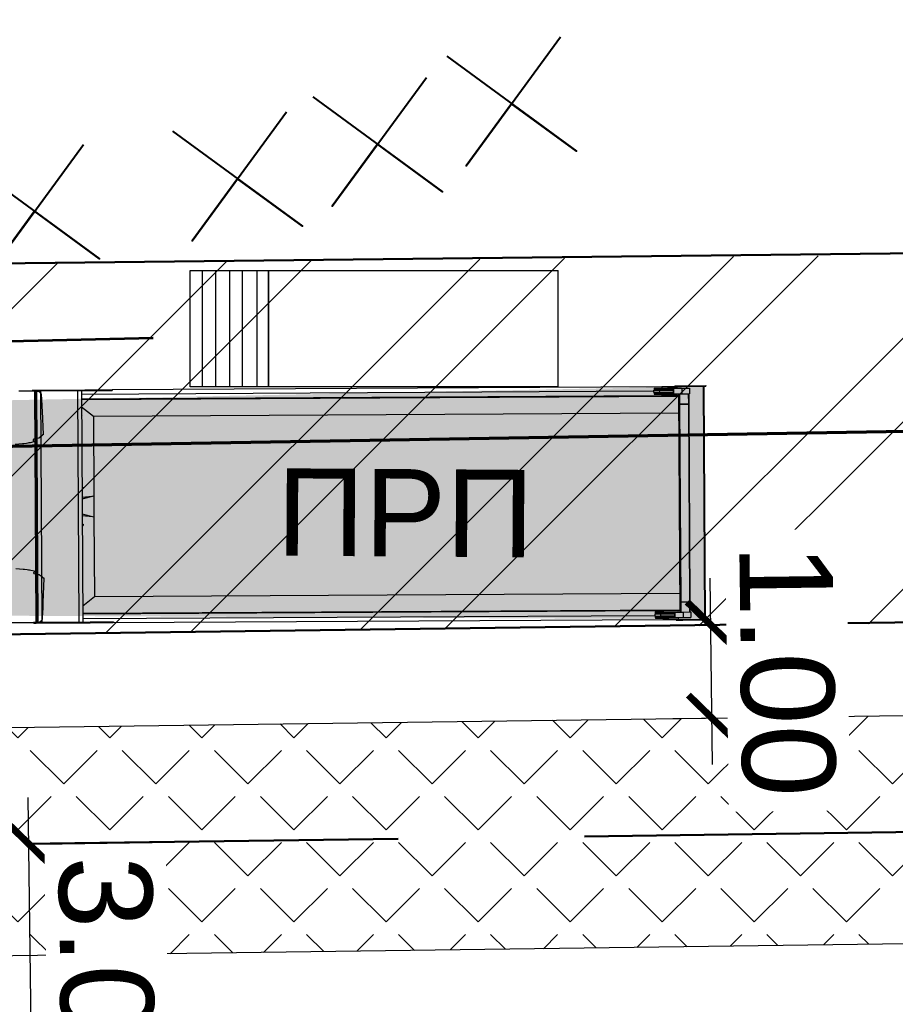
# Model space of a CAD drawing. Header units: millimetres. Extents: x -1417942937 to 6455317, y -572870874 to 774296.
# Tile 28 of 76: x 3227642 to 3227652, y 386199 to 386210. Entities that reach past the tile are written whole.
import ezdxf

# ---------------------------------------------------------------- set-up
doc = ezdxf.new("R2010")
doc.units = ezdxf.units.MM
doc.linetypes.add('HIDDEN', pattern=[6, 4, -2])
doc.layers.add('1 Здание', color=7, linetype='Continuous')
doc.layers.add('1 ПС', color=7, linetype='Continuous')
doc.layers.add('1 Схема дв транспорта', color=7, linetype='лоток2', lineweight=30)
doc.styles.add('ACAD14', font='arial.ttf', dxfattribs={"width": 0.75, "height": 1.5})
doc.styles.add('Arial', font='arial.ttf')
doc.styles.get("Standard").update_dxf_attribs({"font": 'arial.ttf'})
doc.styles.add('СГЕНЕРИР_СТИЛЬ_1', font='arial.ttf', dxfattribs={"width": 0.85})
doc.linetypes.add('лоток2', pattern='A,12.7,-5.08,["V",Standard,S=2.54,R=90,X=-2.54,Y=-1.27],-6.35', length=24.13)
doc.dimstyles.new('Генплан-чел', dxfattribs={"dimtxt": 1.5, "dimasz": 0.5, "dimexe": 0.5, "dimexo": 0.5, "dimtad": 1, "dimzin": 0, "dimdsep": 46, "dimtxsty": 'ACAD14', "dimblk": 'OBLIQUE', "dimcen": 1, "dimdle": 0.5, "dimclrd": 256, "dimclre": 256, "dimclrt": 256, "dimadec": 8, "dimazin": 2, "dimtfac": 1, "dimtmove": 0, "dimatfit": 3, "dimldrblk": 'OPEN30', "dimfxl": 0.5, "dimtfill": 1, "dimtfillclr": 256, "dimtolj": 1, "dimtzin": 0, "dimlwd": -1, "dimlwe": -1, "dimarcsym": 0})
picture_1 = doc.add_image_def('image2.tif', size_in_pixel=(27388, 31050))

# ---------------------------------------------------------------- blocks, each defined once
blk = doc.blocks.new('_ArchTick')
at = {"color": 0, "linetype": 'ByBlock', "const_width": 0.15}
blk.add_lwpolyline([(-0.5, -0.5), (0.5, 0.5)], dxfattribs=at)
blk = doc.blocks.new('*D186')
at = {"layer": '1 Здание', "transparency": 16777216}
for p, q in [((3227649.577, 386201.509), (3227649.55, 386203.509)), ((3227649.137, 386203.003), (3227650.057, 386203.015)), ((3227649.15, 386202.003), (3227650.07, 386202.015))]:
    blk.add_line(p, q, dxfattribs=at)
at = {"layer": 'Defpoints', "color": 0, "transparency": 16777216}
for p in [(3227648.637, 386202.996), (3227649.557, 386203.009), (3227648.65, 386201.996)]:
    blk.add_point(p, dxfattribs=at)
at = {"layer": '1 Здание', "transparency": 16777216, "xscale": 0.5, "yscale": 0.5, "zscale": 0.5}
for p, rotation in [((3227649.557, 386203.009), 90.77051149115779), ((3227649.57, 386202.009), 270.7705114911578)]:
    blk.add_blockref('_ArchTick', p, dxfattribs=dict(at, rotation=rotation))
at = {"layer": '1 Здание', "lineweight": 50, "transparency": 16777216, "insert": (3227650.374, 386202.52), "char_height": 1.5, "attachment_point": 5, "rotation": 270.7705, "style": 'Arial', "bg_fill": 3, "box_fill_scale": 1.1, "bg_fill_color": 256, "bg_fill_true_color": 13158600, "bg_fill_transparency": 0}
blk.add_mtext('\\A1;{\\H0.66667x;1.00}', dxfattribs=at)
blk = doc.blocks.new('_Open30')
at = {"color": 0, "linetype": 'ByBlock', "lineweight": -2}
for p, q in [((-1, 0.268), (0, 0)), ((0, 0), (-1, -0.268)), ((0, 0), (-1, 0))]:
    blk.add_line(p, q, dxfattribs=at)
blk = doc.blocks.new('*D202')
at = {"layer": '1 Здание', "transparency": 16777216}
for p, q in [((3227642.288, 386197.159), (3227642.234, 386201.158)), ((3227642.741, 386200.665), (3227642.741, 386200.665)), ((3227642.781, 386197.665), (3227642.781, 386197.665))]:
    blk.add_line(p, q, dxfattribs=at)
at = {"layer": 'Defpoints', "color": 0, "transparency": 16777216}
for p in [(3227642.241, 386200.658), (3227642.241, 386200.658), (3227642.282, 386197.659)]:
    blk.add_point(p, dxfattribs=at)
at = {"layer": '1 Здание', "transparency": 16777216, "xscale": 0.5, "yscale": 0.5, "zscale": 0.5}
for p, rotation in [((3227642.241, 386200.658), 90.77051148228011), ((3227642.282, 386197.659), 270.7705114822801)]:
    blk.add_blockref('_ArchTick', p, dxfattribs=dict(at, rotation=rotation))
at = {"layer": '1 Здание', "lineweight": 50, "transparency": 16777216, "insert": (3227643.072, 386199.17), "char_height": 1.5, "attachment_point": 5, "rotation": 270.7705, "style": 'Arial', "bg_fill": 3, "box_fill_scale": 1.1, "bg_fill_color": 256, "bg_fill_true_color": 13158600, "bg_fill_transparency": 0}
blk.add_mtext('\\A1;{\\H0.66667x;3.00}', dxfattribs=at)
blk = doc.blocks.new('прп')
at = {"lineweight": 25}
h = blk.add_hatch(color=252, dxfattribs=at)
h.dxf.hatch_style = 1
h.paths.add_polyline_path([(223449, -283325), (214330, -283185), (214260, -285455), (223381, -285824)])
for p, q in [((216209, -285629), (216274, -283146)), ((216209, -285629), (216274, -283146)), ((216226, -285629), (216291, -283146)), ((216233, -285630), (216298, -283146)), ((216252, -283145), (216253, -283137)), ((216252, -283145), (216279, -283146)), ((216253, -283137), (216279, -283138)), ((216274, -285631), (216339, -283148)), ((216279, -283138), (216817, -283152)), ((216279, -283146), (216279, -283138)), ((216279, -283146), (216816, -283160)), ((216673, -285641), (216737, -283158)), ((216714, -285642), (216779, -283159)), ((216778, -283196), (222914, -283356)), ((216816, -283160), (216817, -283152)), ((216816, -283160), (216858, -283161)), ((216817, -283152), (216858, -283153)), ((216858, -283153), (217085, -283159)), ((216858, -283161), (216858, -283153)), ((216858, -283161), (217085, -283167)), ((217085, -283159), (217107, -283160)), ((217085, -283167), (217085, -283159)), ((217085, -283167), (217107, -283168)), ((217107, -283160), (223003, -283313)), ((217107, -283168), (217107, -283160)), ((216775, -283332), (216898, -283437)), ((216777, -283248), (223001, -283410)), ((216777, -283254), (223180, -283421)), ((222919, -283338), (222920, -283327)), ((222919, -283338), (222974, -283339)), ((222920, -283327), (222974, -283328)), ((222974, -283328), (223063, -283330)), ((222974, -283339), (222974, -283328)), ((223003, -283329), (223003, -283313)), ((223003, -283313), (223163, -283318)), ((223063, -283330), (223155, -283333)), ((223063, -283341), (223063, -283330)), ((223125, -283336), (223129, -283336)), ((223125, -283355), (223125, -283336)), ((223127, -283396), (223129, -283336)), ((223129, -283336), (223217, -283338)), ((223143, -283309), (223214, -283311)), ((223143, -283317), (223143, -283309)), ((223155, -283336), (223155, -283333)), ((223163, -283318), (223214, -283319)), ((223163, -283337), (223163, -283318)), ((223214, -283311), (223474, -283318)), ((223214, -283319), (223214, -283311)), ((223214, -283319), (223474, -283326)), ((223215, -283398), (223217, -283338)), ((223217, -283338), (223301, -283340)), ((223381, -285824), (223446, -283325)), ((223389, -285824), (223454, -283325)), ((223474, -283326), (223474, -283318)), ((216876, -284292), (216898, -283437)), ((216898, -283437), (223176, -283601)), ((222914, -283349), (222975, -283351)), ((222914, -283371), (222914, -283349)), ((222914, -283371), (222975, -283373)), ((222918, -283383), (222973, -283384)), ((222918, -283394), (222918, -283383)), ((222918, -283394), (222972, -283395)), ((222972, -283395), (222973, -283384)), ((222972, -283395), (223062, -283397)), ((222973, -283384), (223062, -283386)), ((222974, -283339), (223063, -283341)), ((222975, -283373), (222975, -283351)), ((222975, -283351), (223125, -283355)), ((222975, -283373), (223124, -283377)), ((223001, -283385), (223002, -283373)), ((223001, -283410), (223001, -283396)), ((223001, -283410), (223161, -283415)), ((223002, -283351), (223002, -283340)), ((223062, -283386), (223124, -283388)), ((223062, -283397), (223062, -283386)), ((223062, -283397), (223154, -283400)), ((223063, -283341), (223125, -283343)), ((223120, -285738), (223181, -283397)), ((223124, -283377), (223125, -283355)), ((223124, -283396), (223124, -283377)), ((223124, -283396), (223127, -283396)), ((223126, -285738), (223187, -283397)), ((223127, -283396), (223215, -283398)), ((223154, -283400), (223154, -283396)), ((223161, -283415), (223161, -283397)), ((223161, -283415), (223181, -283415)), ((223188, -283504), (223191, -283397)), ((223215, -283398), (223299, -283400)), ((223282, -283507), (223285, -283400)), ((223286, -283509), (223289, -283400)), ((223299, -283400), (223301, -283340)), ((223133, -285628), (223188, -283508)), ((223184, -283506), (223188, -283504)), ((223184, -283508), (223188, -283508)), ((223186, -283508), (223188, -283504)), ((223188, -283504), (223282, -283507)), ((223188, -283508), (223282, -283511)), ((223227, -285630), (223282, -283511)), ((223231, -285630), (223286, -283511)), ((223282, -283507), (223284, -283511)), ((223282, -283507), (223286, -283509)), ((223282, -283511), (223286, -283511)), ((216752, -284196), (216762, -284196)), ((216752, -284208), (216762, -284208)), ((216752, -284208), (216762, -284208)), ((216752, -284208), (216762, -284208)), ((216752, -284208), (216762, -284208)), ((216752, -284208), (216762, -284208)), ((216752, -284208), (216762, -284208)), ((216762, -284202), (216762, -284196)), ((216762, -284208), (216762, -284202)), ((216749, -284321), (216876, -284292)), ((216749, -284319), (216860, -284294)), ((216749, -284303), (216860, -284294)), ((216860, -284294), (216876, -284292)), ((216870, -284515), (216876, -284293)), ((216876, -284293), (216876, -284292)), ((216744, -284498), (216854, -284513)), ((216745, -284481), (216870, -284515)), ((216745, -284482), (216854, -284513)), ((216741, -284605), (216751, -284605)), ((216741, -284605), (216751, -284605)), ((216741, -284605), (216751, -284605)), ((216741, -284605), (216751, -284605)), ((216741, -284605), (216751, -284605)), ((216741, -284605), (216751, -284605)), ((216742, -284593), (216752, -284593)), ((216751, -284599), (216752, -284593)), ((216751, -284605), (216751, -284599)), ((216848, -285371), (216870, -284515)), ((216854, -284513), (216870, -284515)), ((216870, -284515), (216870, -284515)), ((216728, -285138), (216728, -285113)), ((216728, -285113), (216728, -285113)), ((216729, -285089), (216730, -285071)), ((216729, -285071), (216730, -285071)), ((216729, -285089), (216729, -285089)), ((216729, -285096), (216729, -285089)), ((216729, -285096), (216729, -285096)), ((216725, -285222), (216726, -285222)), ((216725, -285246), (216725, -285239)), ((216725, -285239), (216725, -285239)), ((216726, -285180), (216727, -285180)), ((216726, -285222), (216726, -285197)), ((216726, -285197), (216726, -285197)), ((216727, -285138), (216728, -285138)), ((216727, -285180), (216727, -285155)), ((216727, -285155), (216727, -285155)), ((216724, -285264), (216725, -285264)), ((216725, -285264), (216725, -285246)), ((216725, -285246), (216725, -285246)), ((216719, -285469), (216848, -285371)), ((216719, -285461), (216720, -285436)), ((216720, -285419), (216721, -285394)), ((216720, -285419), (216720, -285419)), ((216720, -285436), (216720, -285436)), ((216721, -285370), (216722, -285370)), ((216721, -285377), (216722, -285377)), ((216721, -285394), (216721, -285394)), ((216722, -285370), (216722, -285352)), ((216722, -285352), (216722, -285352)), ((216722, -285377), (216722, -285370)), ((216848, -285371), (223125, -285534)), ((216717, -285520), (216718, -285520)), ((216717, -285545), (216718, -285527)), ((216717, -285527), (216718, -285527)), ((216717, -285545), (216717, -285545)), ((216717, -285547), (223121, -285714)), ((216717, -285553), (222940, -285716)), ((216718, -285503), (216719, -285478)), ((216718, -285503), (216718, -285503)), ((216718, -285527), (216718, -285520)), ((216719, -285461), (216719, -285461)), ((216719, -285478), (216719, -285478)), ((216187, -285636), (216188, -285628)), ((216187, -285636), (216214, -285637)), ((216188, -285628), (216215, -285629)), ((216214, -285637), (216215, -285629)), ((216214, -285637), (216751, -285651)), ((216215, -285629), (216752, -285643)), ((216715, -285605), (222851, -285765)), ((216751, -285651), (216752, -285643)), ((216751, -285651), (216793, -285652)), ((216752, -285643), (216793, -285644)), ((216793, -285644), (217020, -285650)), ((216793, -285652), (216793, -285644)), ((216793, -285652), (217020, -285658)), ((217020, -285650), (217042, -285651)), ((217020, -285658), (217020, -285650)), ((217020, -285658), (217042, -285659)), ((217042, -285659), (217042, -285651)), ((217042, -285659), (222938, -285813)), ((223129, -285627), (223133, -285628)), ((223129, -285629), (223133, -285632)), ((223130, -285739), (223133, -285632)), ((223131, -285627), (223133, -285632)), ((223133, -285628), (223227, -285630)), ((223133, -285632), (223227, -285634)), ((223137, -285628), (223223, -285630)), ((223224, -285741), (223227, -285634)), ((223227, -285630), (223231, -285630)), ((223227, -285634), (223229, -285630)), ((223227, -285634), (223231, -285632)), ((223228, -285741), (223231, -285632)), ((222851, -285772), (222852, -285750)), ((222852, -285750), (222913, -285752)), ((222857, -285728), (222912, -285729)), ((222857, -285739), (222857, -285728)), ((222857, -285739), (222911, -285740)), ((222911, -285740), (222912, -285729)), ((222911, -285740), (223000, -285743)), ((222912, -285729), (223001, -285732)), ((222912, -285774), (222913, -285752)), ((222913, -285752), (223062, -285756)), ((222940, -285730), (222940, -285716)), ((222940, -285716), (223100, -285720)), ((222940, -285753), (222940, -285741)), ((223000, -285743), (223001, -285732)), ((223000, -285743), (223062, -285744)), ((223001, -285732), (223093, -285734)), ((223061, -285778), (223062, -285756)), ((223062, -285756), (223063, -285737)), ((223063, -285737), (223066, -285737)), ((223065, -285797), (223066, -285737)), ((223066, -285737), (223154, -285739)), ((223093, -285738), (223093, -285734)), ((223100, -285738), (223100, -285720)), ((223100, -285720), (223120, -285720)), ((223152, -285799), (223154, -285739)), ((223154, -285739), (223238, -285741)), ((223236, -285801), (223238, -285741)), ((222851, -285772), (222912, -285774)), ((222855, -285795), (222856, -285784)), ((222855, -285795), (222910, -285796)), ((222856, -285784), (222910, -285785)), ((222910, -285785), (222999, -285788)), ((222910, -285796), (222910, -285785)), ((222910, -285796), (222999, -285799)), ((222912, -285774), (223061, -285778)), ((222938, -285813), (222938, -285797)), ((222938, -285813), (223098, -285817)), ((222939, -285786), (222939, -285775)), ((222999, -285788), (223061, -285789)), ((222999, -285799), (222999, -285788)), ((222999, -285799), (223091, -285801)), ((223061, -285797), (223061, -285778)), ((223061, -285797), (223065, -285797)), ((223065, -285797), (223152, -285799)), ((223078, -285824), (223078, -285816)), ((223078, -285824), (223148, -285826)), ((223091, -285801), (223091, -285798)), ((223098, -285817), (223098, -285798)), ((223098, -285817), (223149, -285818)), ((223148, -285826), (223149, -285818)), ((223148, -285826), (223409, -285833)), ((223149, -285818), (223409, -285825)), ((223152, -285799), (223236, -285801)), ((223409, -285833), (223409, -285825))]:
    blk.add_line(p, q)
for points in [[(216008, -283139), (216107, -283140), (216161, -283141), (216206, -283142), (216245, -283144), (216270, -283145), (216286, -283146), (216297, -283147), (216306, -283148), (216312, -283149), (216312, -283149), (216316, -283150), (216319, -283151), (216322, -283152), (216325, -283155), (216328, -283157), (216330, -283162), (216332, -283163), (216333, -283164), (216337, -283165), (216339, -283166), (216341, -283167), (216342, -283169), (216343, -283171), (216344, -283175), (216345, -283182), (216345, -283187), (216346, -283197), (216346, -283199), (216347, -283224), (216348, -283232), (216350, -283321), (216350, -283365), (216350, -283365), (216350, -283365), (216350, -283365), (216350, -283365), (216350, -283365), (216354, -283618), (216354, -283619), (216354, -283620), (216353, -283620), (216353, -283621), (216352, -283621), (216345, -283621), (216345, -283622), (216344, -283624), (216343, -283625), (216343, -283626), (216342, -283628), (216341, -283629), (216338, -283631), (216316, -283647), (216312, -283648), (216308, -283650), (216308, -283650), (216308, -283652), (216308, -283652), (216308, -283653), (216308, -283654), (216307, -283654), (216305, -283655), (216305, -283655), (216292, -283657), (216270, -283661), (216249, -283665), (216248, -283665), (216247, -283666), (216247, -283667), (216246, -283667), (216246, -283668), (216246, -283669), (216245, -283669), (216245, -283669), (216246, -283669), (216246, -283670), (216245, -283671), (216245, -283671), (216244, -283671), (216244, -283674), (216244, -283676), (216245, -283679), (216246, -283681), (216246, -283682), (216249, -283684), (216251, -283686), (216252, -283687), (216252, -283689), (216252, -283690), (216252, -283691), (216251, -283691), (216250, -283692), (216250, -283692), (216249, -283693), (216211, -283701), (216198, -283703), (216185, -283705), (216172, -283707), (216144, -283710), (216130, -283711), (216051, -283716)], [(216042, -285626), (216096, -285628), (216141, -285629), (216180, -285630), (216205, -285630), (216222, -285629), (216232, -285629), (216241, -285628), (216248, -285627), (216248, -285627), (216251, -285627), (216255, -285626), (216258, -285625), (216261, -285623), (216263, -285621), (216266, -285616), (216268, -285615), (216269, -285614), (216274, -285613), (216276, -285612), (216277, -285611), (216278, -285610), (216279, -285608), (216280, -285604), (216282, -285596), (216283, -285591), (216284, -285582), (216284, -285579), (216287, -285555), (216287, -285547), (216294, -285458), (216297, -285414), (216297, -285414), (216297, -285414), (216297, -285414), (216297, -285414), (216297, -285414), (216314, -285161), (216314, -285161), (216314, -285160), (216313, -285159), (216312, -285159), (216312, -285159), (216305, -285158), (216305, -285157), (216304, -285155), (216304, -285154), (216303, -285153), (216302, -285151), (216301, -285150), (216299, -285148), (216277, -285131), (216274, -285129), (216269, -285127), (216269, -285127), (216269, -285126), (216269, -285126), (216270, -285125), (216270, -285124), (216269, -285123), (216267, -285122), (216267, -285122), (216254, -285120), (216232, -285115), (216211, -285110), (216210, -285109), (216209, -285108), (216209, -285107), (216209, -285107), (216209, -285106), (216208, -285105), (216208, -285105), (216208, -285105), (216208, -285105), (216208, -285104), (216208, -285103), (216208, -285103), (216207, -285103), (216207, -285101), (216207, -285098), (216208, -285095), (216209, -285093), (216210, -285092), (216213, -285090), (216214, -285088), (216215, -285087), (216216, -285086), (216216, -285084), (216215, -285084), (216215, -285083), (216214, -285082), (216214, -285082), (216213, -285082), (216175, -285072), (216162, -285069), (216150, -285066), (216137, -285064), (216109, -285059), (216095, -285057), (216016, -285048)]]:
    blk.add_lwpolyline(points)
for centre, start, end in [((223186, -283506), 178.7963, 190.01), ((223186, -283506), 190.0209, 257.2812), ((223186, -283506), 257.2922, 268.5059), ((223284, -283509), 279.7669, 347.2448), ((223284, -283509), 268.5059, 279.7559), ((223284, -283509), 347.2559, 358.5059), ((223131, -285629), 99.7306, 166.9908), ((223131, -285629), 167.0017, 178.2154), ((223131, -285629), 88.5059, 99.7196), ((223229, -285632), 77.2559, 88.5059), ((223229, -285632), 9.7669, 77.2448), ((223229, -285632), 358.5059, 9.7559)]:
    blk.add_arc(centre, 2, start, end)

msp = doc.modelspace()

# ---------------------------------------------------------------- hatches: boundary and pattern name
h = msp.add_hatch()
h.set_pattern_fill('ANSI32', color=44, scale=0.2)
edge = h.paths.add_edge_path()
edge.add_arc((3227632.987, 386174.557), 8.89, 224.1228, 266.3552)
edge.add_line((3227632.422, 386165.684), (3227613.228, 386164.967))
edge.add_line((3227613.228, 386164.967), (3227613.224, 386164.973))
edge.add_arc((3227612.625, 386172.95), 7.999, 274.2974, 360.002)
edge.add_line((3227620.624, 386172.95), (3227620.402, 386199.196))
edge.add_arc((3227629.525, 386197.474), 9.284, 90, 169.3143, ccw=False)
edge.add_line((3227629.525, 386206.758), (3227662.983, 386207.095))
edge.add_arc((3227662.983, 386212.588), 5.493, 270, 360)
edge.add_line((3227668.476, 386212.588), (3227669.367, 386198.023))
edge.add_arc((3227663.406, 386197.153), 6.024, 8.3001, 89.907)
edge.add_line((3227663.415, 386203.177), (3227635.724, 386202.823))
edge.add_arc((3227635.886, 386190.824), 12, 90.7705, 180)
edge.add_line((3227623.886, 386190.824), (3227624.11, 386174.065))
edge.add_arc((3227632.927, 386174.503), 8.827, 182.8445, 260.37)
edge.add_arc((3227632.987, 386174.557), 8.89, 224.1228, 260.0447, ccw=False)
at = {"layer": '1 ПС'}
h = msp.add_hatch(dxfattribs=at)
h.set_pattern_fill('ANGLE', color=256, scale=0.1, angle=45)
h.set_pattern_definition([(45, (0, 0), (-0.49391408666, 0.49391408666), [0.508, -0.1905]), (135, (0, 0), (-0.49391408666, -0.49391408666), [0.508, -0.1905])])
h.paths.add_polyline_path([(3227656.626, 386200.852, -0.41364), (3227657.241, 386201.483), (3227657.232, 386202.111), (3227637.234, 386201.842), (3227637.251, 386200.591)])
h.paths.add_polyline_path([(3227637.251, 386200.591), (3227637.267, 386199.393), (3227657.265, 386199.661), (3227657.257, 386200.236, -0.414788), (3227656.626, 386200.852)])
h.paths.add_polyline_path([(3227649.187, 386204.281), (3227649.234, 386200.812), (3227651.545, 386200.843), (3227651.498, 386204.312)], flags=9)
h.paths.add_polyline_path([(3227652.727, 386202.814), (3227652.785, 386199.345), (3227655.096, 386199.384), (3227655.038, 386202.853)], flags=9)
h.paths.add_polyline_path([(3227637.683, 386202.35), (3227637.73, 386198.882), (3227640.04, 386198.913), (3227639.994, 386202.381)], flags=9)
h.paths.add_polyline_path([(3227641.887, 386200.884), (3227641.933, 386197.415), (3227644.244, 386197.447), (3227644.197, 386200.915)], flags=9)

# ---------------------------------------------------------------- linework, layer by layer
at = {"lineweight": 25}
for p, q in [((3227643.973, 386205.563), (3227643.973, 386206.814)), ((3227644.102, 386206.814), (3227644.102, 386205.563)), ((3227644.243, 386206.814), (3227644.243, 386205.563)), ((3227644.393, 386206.814), (3227644.393, 386205.563)), ((3227644.531, 386206.814), (3227644.531, 386205.563)), ((3227644.687, 386206.814), (3227644.687, 386205.563)), ((3227644.813, 386205.563), (3227644.813, 386206.814)), ((3227644.813, 386206.814), (3227644.813, 386205.563))]:
    msp.add_line(p, q, dxfattribs=at)
at = {"lineweight": 25, "ltscale": 100}
for p, q in [((3227643.973, 386205.563), (3227643.973, 386206.814)), ((3227643.973, 386206.814), (3227647.919, 386206.813)), ((3227647.919, 386205.563), (3227647.919, 386206.813)), ((3227647.919, 386205.563), (3227643.973, 386205.563))]:
    msp.add_line(p, q, dxfattribs=at)
at = {"lineweight": 20}
msp.add_line((3227647.919, 386205.563), (3227647.919, 386206.813), dxfattribs=at)
at = {"color": 1, "lineweight": 40}
for points in [[(3227646.724, 386209.113), (3227648.117, 386208.094), (3227647.42, 386208.603), (3227646.933, 386207.938), (3227647.945, 386209.32)], [(3227645.287, 386208.677), (3227646.68, 386207.658), (3227645.983, 386208.168), (3227645.496, 386207.502), (3227646.508, 386208.885)], [(3227643.784, 386208.307), (3227645.177, 386207.288), (3227644.48, 386207.797), (3227643.994, 386207.132), (3227645.005, 386208.515)], [(3227641.606, 386207.959), (3227642.999, 386206.939), (3227642.303, 386207.449), (3227641.816, 386206.784), (3227642.827, 386208.166)]]:
    msp.add_lwpolyline(points, dxfattribs=at)
at = {"layer": '1 Здание', "color": 44, "lineweight": 50}
for p, q in [((3227662.537, 386207.114), (3227629.658, 386206.757)), ((3227635.724, 386202.823), (3227663.389, 386203.195))]:
    msp.add_line(p, q, dxfattribs=at)
at = {"layer": '1 ПС'}
msp.add_lwpolyline([(3227637.234, 386201.842), (3227657.232, 386202.111), (3227657.265, 386199.661), (3227637.267, 386199.393)], close=True, dxfattribs=at)
at = {"layer": '1 Схема дв транспорта', "color": 18, "lineweight": 53, "ltscale": 0.2, "true_color": 0x000000}
msp.add_line((3227643.576, 386206.088), (3227638.084, 386205.958), dxfattribs=at)

# ---------------------------------------------------------------- texts
at = {"lineweight": 20, "style": 'СГЕНЕРИР_СТИЛЬ_1'}
msp.add_text('ПРП', height=0.938, rotation=359.6314, dxfattribs=at).set_placement((3227644.898, 386203.752, -5120880.423))

# ---------------------------------------------------------------- pictures from other files: only their frames are drawn
image = msp.add_image(picture_1, insert=(3227525.615, 386119.454), size_in_units=(684.563, 776.095))
image.dxf.flags = 7

# ---------------------------------------------------------------- next in the draw order: dimensions: what is measured, and where the dimension line sits
at = {"layer": '1 Здание', "color": 5, "lineweight": 50}
for base, p1, p2, picture, middle in [((3227649.557, 386203.009), (3227648.65, 386201.996), (3227648.637, 386202.996), '*D186', (3227649.563, 386202.509)), ((3227642.241, 386200.658), (3227642.282, 386197.659), (3227642.241, 386200.658), '*D202', (3227642.261, 386199.159))]:
    dim = msp.add_linear_dim(base=base, p1=p1, p2=p2, angle=90.7705, text='{\\H0.66667x;<>}', dimstyle='Генплан-чел', override={"dimgap": 0.3, "dimtxsty": 'Arial', "dimblk1": 'ArchTick', "dimblk2": 'ArchTick', "dimsah": 1}, dxfattribs=at)
    dim.commit()
    dim.dimension.update_dxf_attribs({"geometry": picture, "text_midpoint": middle, "dimtype": 161})

# ---------------------------------------------------------------- next in the draw order: linework, layer by layer
at = {"layer": '1 ПС', "color": 4, "linetype": 'HIDDEN', "lineweight": 50}
msp.add_line((3227624.205, 386200.415), (3227657.249, 386200.861), dxfattribs=at)
at = {"layer": '1 ПС', "color": 4, "lineweight": 70}
msp.add_lwpolyline([(3227624.165, 386204.628), (3227657.191, 386205.18), (3227657.533, 386179.772), (3227624.407, 386179.327)], close=True, dxfattribs=at)

# ---------------------------------------------------------------- next in the draw order: block references
at = {"xscale": -0.001, "yscale": 0.001, "zscale": 0.001, "rotation": 178.829531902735}
msp.add_blockref('прп', (3227420.302, 385924.368), dxfattribs=at)

doc.saveas('drawing.dxf')
